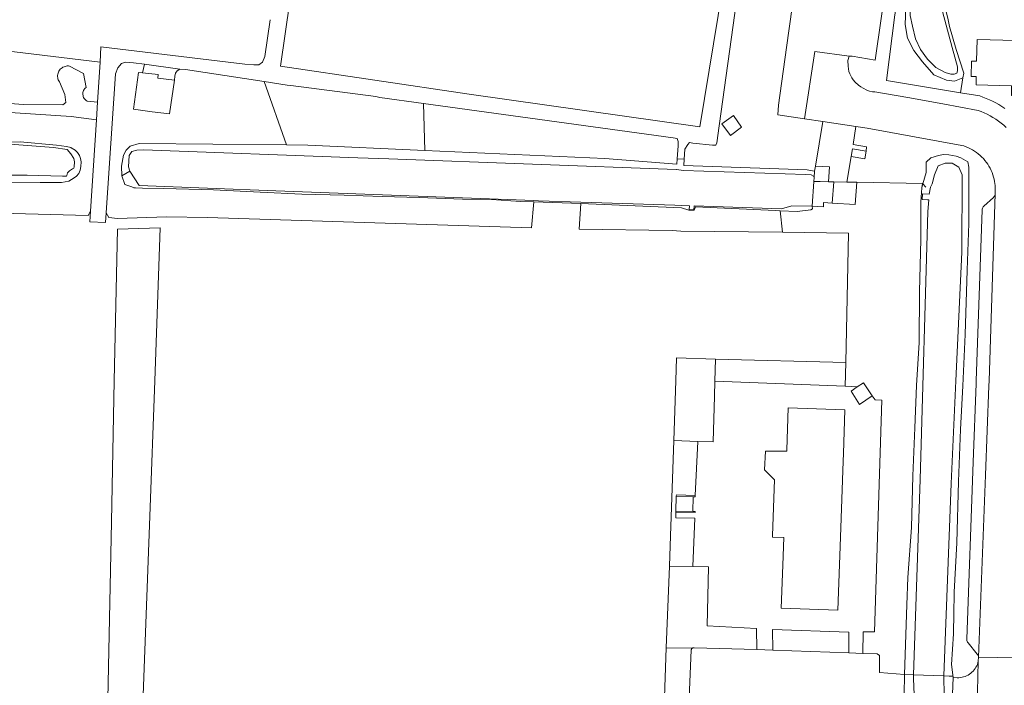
# Model space of a CAD drawing. Header units: metres. Extents: x 89888 to 94270, y 464165 to 468904.
# Tile 131 of 256: x 91685 to 91864, y 466695 to 466816. Entities that reach past the tile are written whole.
import ezdxf

# ---------------------------------------------------------------- set-up
doc = ezdxf.new("R2010")
doc.units = ezdxf.units.M
for name, color, linetype, lineweight in [('B_BEBOUWINGSGRENS_0', 251, 'CONTINUOUS', 13), ('G_GRENS_ALGEMEEN_0', 251, 'CONTINUOUS', 13), ('K_KUNSTWERKGRENS_0', 251, 'CONTINUOUS', 13), ('K_KUNSTWERKGRENS_1', 251, 'CONTINUOUS', 13), ('T_CULTUURGRENS_0', 251, 'CONTINUOUS', 13), ('T_HEK_0', 251, 'CONTINUOUS', 13), ('T_HEK_LIJN_0', 251, 'CONTINUOUS', 13), ('V_WEGGRENS_0', 251, 'CONTINUOUS', 13), ('W_WALBESCHERMING_LIJN_0', 251, 'CONTINUOUS', 13), ('W_WATERGRENS_0', 251, 'CONTINUOUS', 13)]:
    doc.layers.add(name, color=color, linetype=linetype, lineweight=lineweight)

msp = doc.modelspace()

# ---------------------------------------------------------------- linework, layer by layer
at = {"layer": 'B_BEBOUWINGSGRENS_0'}
for p, q in [((91836.52, 466790.7), (91836.76, 466792.13)), ((91836.76, 466792.13), (91839.24, 466791.72))]:
    msp.add_line(p, q, dxfattribs=at)
for points in [[(91871.9, 466812.55), (91866.47, 466812.68), (91866.46, 466811.81), (91859.43, 466811.99), (91859.32, 466808.04), (91858.42, 466808.06), (91858.36, 466805.27), (91859.26, 466805.24), (91859.22, 466803.73), (91865.68, 466803.57), (91865.64, 466801.82), (91871.9, 466801.66)], [(91713.56, 466804.57), (91712.64, 466798.49), (91709.53, 466798.86), (91706.1, 466799.33), (91707.01, 466806), (91707.77, 466805.91)], [(91707.77, 466805.91), (91710.62, 466805.6), (91710.52, 466804.97), (91713.56, 466804.57)], [(91839.24, 466791.72), (91839, 466790.29), (91836.52, 466790.7)], [(91834.57, 466721.6), (91835.06, 466735.38), (91835.11, 466736.77), (91835.39, 466744.71), (91825.1, 466745.07), (91824.82, 466737.42), (91824.82, 466737.23), (91820.93, 466737.23), (91820.8, 466733.84), (91822.47, 466732.15), (91822.62, 466732), (91822.25, 466721.9), (91822.26, 466721.57), (91824.31, 466721.53), (91824.08, 466716.5), (91823.8, 466708.7), (91834.09, 466708.34), (91834.57, 466721.6)]]:
    msp.add_lwpolyline(points, dxfattribs=at)
at = {"layer": 'G_GRENS_ALGEMEEN_0'}
for p, q in [((91830.02, 466788.95), (91832.61, 466788.82)), ((91832.61, 466788.82), (91832.38, 466786.15)), ((91829.89, 466788.04), (91829.79, 466786.93)), ((91804.67, 466726.12), (91804.68, 466726.34))]:
    msp.add_line(p, q, dxfattribs=at)
for points in [[(91853.76, 466817.02), (91854.1, 466815.83), (91854.37, 466814.33), (91855.59, 466810.13), (91857.02, 466805.85), (91856.83, 466804.99)], [(91804.75, 466729.03), (91804.76, 466729.27), (91808.19, 466729.18)]]:
    msp.add_lwpolyline(points, dxfattribs=at)
at = {"layer": 'K_KUNSTWERKGRENS_0'}
msp.add_line((91833.1, 466782.25), (91833.4, 466786.13), dxfattribs=at)
msp.add_lwpolyline([(91837.54, 466786.04), (91837.25, 466782.03), (91833.1, 466782.25)], dxfattribs=at)
at = {"layer": 'K_KUNSTWERKGRENS_1'}
for p, q in [((91846.13, 466693.01), (91846.23, 466696.67)), ((91847.85, 466696.61), (91846.23, 466696.67)), ((91853.35, 466696.4), (91847.85, 466696.61)), ((91854.32, 466696.36), (91853.35, 466696.4)), ((91854.95, 466693.05), (91855.06, 466696.08))]:
    msp.add_line(p, q, dxfattribs=at)
msp.add_lwpolyline([(91855.06, 466696.08), (91855.02, 466696.33), (91854.32, 466696.36)], dxfattribs=at)
at = {"layer": 'T_CULTUURGRENS_0'}
for p, q in [((91729.87, 466804.33), (91733.93, 466792.83)), ((91759.07, 466791.82), (91758.79, 466800.37)), ((91759.07, 466791.82), (91791.75, 466790.34)), ((91704, 466787.19), (91705.43, 466788.04)), ((91849.34, 466785.05), (91849.49, 466785.79)), ((91849.34, 466785.05), (91849.54, 466785.74)), ((91787.41, 466782.19), (91778.86, 466782.52)), ((91811.77, 466749.9), (91811.88, 466753.94)), ((91835.53, 466753.29), (91811.88, 466753.94)), ((91835.43, 466749), (91835.53, 466753.29)), ((91804.3, 466739.13), (91808.66, 466738.98)), ((91803.5, 466716.35), (91802.92, 466701.5)), ((91803.5, 466716.35), (91807.74, 466716.27)), ((91802.92, 466701.5), (91802.57, 466690.68)), ((91807.63, 466701.41), (91802.92, 466701.5))]:
    msp.add_line(p, q, dxfattribs=at)
for points in [[(91856.83, 466804.99), (91855.29, 466804.39), (91853.84, 466804.61), (91851.53, 466805.56), (91849.49, 466807.92), (91847.94, 466809.98), (91846.74, 466812.24), (91846.35, 466814.71), (91846.44, 466817.8)], [(91700.03, 466807.85), (91665.37, 466812.04), (91663.19, 466799.09)], [(91662.92, 466794.35), (91663.74, 466793.55), (91670.52, 466793.43), (91678.43, 466793.29), (91685.5, 466793.39), (91692.1, 466792.78), (91693.96, 466792.56), (91694.73, 466792.36), (91694.79, 466792.32), (91695.49, 466791.89), (91695.91, 466791.44), (91696.28, 466790.92), (91696.51, 466790.35), (91696.59, 466789.77)], [(91704, 466787.19), (91703.94, 466788.98), (91704.28, 466790.95), (91704.81, 466791.89), (91705.5, 466792.62), (91707.15, 466793.06), (91733.93, 466792.83)], [(91733.93, 466792.83), (91737.82, 466792.79), (91759.07, 466791.82)], [(91849.54, 466785.74), (91850.15, 466787.82), (91850.15, 466789.71), (91851.03, 466790.49), (91852.42, 466790.91), (91853.33, 466791.1), (91854.27, 466791.04), (91855.63, 466790.79), (91856.48, 466790.49), (91857.75, 466789.77), (91857.93, 466788.77), (91857.91, 466778.53), (91857.6, 466770.11), (91857.22, 466758.37), (91856.82, 466749.06), (91856.38, 466741.14), (91856.01, 466731.69), (91855.75, 466720.55), (91855.25, 466711.61), (91855.18, 466707.46), (91855.12, 466704.38), (91855.1, 466704.04), (91854.76, 466698.48), (91855.06, 466696.08)], [(91696.59, 466789.77), (91696.55, 466788.88), (91696.44, 466788.26), (91696.18, 466787.64), (91695.76, 466787.17), (91695.33, 466786.86), (91694.35, 466786.22), (91693.04, 466785.98), (91689.16, 466785.99), (91683.39, 466785.96), (91677.15, 466786.08), (91673.41, 466786.28), (91668.6, 466786.46), (91665.06, 466786.99), (91663.48, 466787.22), (91662.6, 466787.14)], [(91791.75, 466790.34), (91804.87, 466789.31), (91804.92, 466790.29)], [(91806.18, 466790.22), (91806.12, 466789.06), (91828.5, 466788.33), (91829.49, 466788.15), (91829.89, 466788.04)], [(91778.86, 466782.52), (91776.43, 466782.58), (91771.16, 466782.9), (91765.89, 466782.96), (91758, 466783.27), (91751.3, 466783.46), (91744.37, 466783.68), (91736.68, 466783.88), (91729.16, 466784.22), (91720.64, 466784.67), (91711.63, 466784.9), (91707.78, 466785), (91706.49, 466785.02), (91706.16, 466785.06), (91705.83, 466785.2), (91704.53, 466785.64), (91704, 466787.19)], [(91847.47, 466723.35), (91847.74, 466732.73), (91848.12, 466741.47), (91848.39, 466749.13), (91848.86, 466756.96), (91848.92, 466766.21), (91849.17, 466775.62), (91849.21, 466782.51), (91849.34, 466785.05)], [(91641, 466781.52), (91697.86, 466780), (91698.31, 466780.77)], [(91701.12, 466780.47), (91701.64, 466779.65), (91703.21, 466779.45), (91712.1, 466779.74), (91719.54, 466779.67), (91778.42, 466777.78), (91778.86, 466782.52)], [(91787.41, 466782.19), (91787.1, 466777.51), (91804.02, 466777.26), (91805.56, 466777.17), (91824.04, 466776.96)], [(91823.63, 466780.88), (91822.8, 466780.92), (91808.22, 466781.58), (91808.01, 466780.99), (91807.05, 466780.98), (91805.7, 466781.42), (91787.41, 466782.19)], [(91829.42, 466781.7), (91829.47, 466781.23), (91829.17, 466781.03), (91826.71, 466780.75), (91823.63, 466780.88)], [(91709.1, 466725.43), (91709.98, 466750), (91710.98, 466777.78), (91703.2, 466777.54), (91702.62, 466750)], [(91824.04, 466776.96), (91836.04, 466776.82), (91835.53, 466753.29)], [(91811.88, 466753.94), (91804.8, 466754.13), (91804.66, 466750), (91804.3, 466739.13)], [(91702.62, 466750), (91702.09, 466724.4), (91700.9, 466665.85), (91706.84, 466665.28), (91709.1, 466725.43)], [(91804.3, 466739.13), (91803.71, 466721.83), (91803.5, 466716.35)], [(91846.23, 466696.67), (91846.66, 466709.31), (91846.84, 466714.28), (91847.47, 466723.35)]]:
    msp.add_lwpolyline(points, dxfattribs=at)
at = {"layer": 'T_HEK_0'}
msp.add_line((91824.04, 466776.96), (91823.63, 466780.88), dxfattribs=at)
at = {"layer": 'T_HEK_LIJN_0'}
for p, q in [((91833.4, 466786.13), (91832.38, 466786.15)), ((91835.72, 466786.08), (91833.4, 466786.13)), ((91837.54, 466786.04), (91835.72, 466786.08)), ((91849.49, 466785.79), (91837.54, 466786.04)), ((91849.54, 466785.74), (91849.49, 466785.79)), ((91850.07, 466785.17), (91849.54, 466785.74))]:
    msp.add_line(p, q, dxfattribs=at)
msp.add_lwpolyline([(91832.38, 466786.15), (91830.92, 466786.18), (91829.74, 466786.2)], dxfattribs=at)
at = {"layer": 'V_WEGGRENS_0'}
for p, q in [((91700.03, 466807.85), (91699.57, 466800.61)), ((91708.14, 466807.51), (91707.77, 466805.91)), ((91708.14, 466807.51), (91714.52, 466806.57)), ((91856.83, 466804.99), (91856.38, 466802.3)), ((91699.37, 466797.39), (91699.57, 466800.61)), ((91815.14, 466798.14), (91813.05, 466796.64)), ((91828.07, 466797.55), (91831.4, 466797.05)), ((91699.37, 466797.39), (91698.31, 466780.77)), ((91831.4, 466797.05), (91830.02, 466788.95)), ((91831.4, 466797.05), (91837.4, 466796.15)), ((91835.72, 466786.08), (91836.52, 466790.7)), ((91804.92, 466790.29), (91806.18, 466790.22)), ((91830.02, 466788.95), (91829.89, 466788.04)), ((91811.77, 466749.9), (91811.69, 466747.22)), ((91835.43, 466749), (91811.77, 466749.9)), ((91837.6, 466748.92), (91835.43, 466749)), ((91808.66, 466738.98), (91808.19, 466729.18)), ((91804.75, 466729.03), (91804.68, 466726.34)), ((91807.82, 466728.93), (91804.75, 466729.03)), ((91807.74, 466726.27), (91807.82, 466728.93)), ((91804.68, 466726.34), (91807.74, 466726.27)), ((91822.29, 466701.07), (91819.39, 466701.17)), ((91836.1, 466700.58), (91822.29, 466701.07)), ((91838.64, 466700.49), (91836.1, 466700.58)), ((91859.68, 466699.8), (91859.63, 466699.05)), ((91866.68, 466699.65), (91859.68, 466699.8)), ((91859.36, 466689.65), (91859.63, 466699.05))]:
    msp.add_line(p, q, dxfattribs=at)
for points in [[(91806.18, 466790.22), (91806.33, 466792.08), (91806.82, 466792.92), (91807.16, 466793.26), (91807.73, 466793.17), (91811.32, 466792.78), (91811.95, 466792.81), (91812.11, 466793.18), (91812.53, 466796.28), (91823.86, 466877.79), (91830.12, 466919.76), (91831.75, 466930.77)], [(91825.61, 466908.12), (91749.19, 466919.64), (91742.18, 466871.97), (91741, 466863.92), (91739.54, 466853.76), (91732.82, 466807.11), (91767.11, 466802.04), (91809.01, 466796.09), (91813.22, 466821.53)], [(91843.64, 466909.27), (91842.99, 466909.38), (91838.79, 466910.14), (91832.18, 466863.14), (91824.78, 466810.53), (91823.3, 466800.05), (91823.18, 466798.28), (91828.07, 466797.55)], [(91836.15, 466808.93), (91836.72, 466808.96), (91840.89, 466808.21), (91847.41, 466853.69), (91854.9, 466906.1), (91854.94, 466907.11), (91854.89, 466907.45)], [(91856.38, 466802.3), (91842.97, 466804.53), (91844.49, 466816.43), (91844.66, 466817.46), (91845.16, 466817.79), (91846.03, 466817.81), (91846.44, 466817.8)], [(91730.97, 466815.57), (91730, 466808.89), (91729.58, 466807.84), (91728.91, 466807.38), (91728.01, 466807.37), (91726.36, 466807.49), (91700.2, 466810.63), (91700.03, 466807.85)], [(91828.07, 466797.55), (91829.91, 466809.8), (91836.15, 466808.93)], [(91836.15, 466808.93), (91835.93, 466808.15), (91835.96, 466807.15), (91836.02, 466806.62), (91836.13, 466806.15), (91836.27, 466805.75), (91836.44, 466805.4), (91836.67, 466805), (91836.89, 466804.64), (91837.25, 466804.21), (91837.88, 466803.65), (91838.31, 466803.35), (91838.7, 466803.11), (91839.36, 466802.75), (91839.87, 466802.61), (91840.38, 466802.48), (91840.83, 466802.45), (91846.84, 466801.43), (91853.21, 466800.28), (91859.59, 466799.1), (91860.15, 466798.89), (91860.7, 466798.65), (91861.24, 466798.39), (91861.77, 466798.11), (91862.29, 466797.81), (91862.8, 466797.49), (91863.29, 466797.15), (91863.77, 466796.79), (91864.24, 466796.41), (91864.69, 466796.02)], [(91699.57, 466800.61), (91697.67, 466800.76), (91697.51, 466800.87), (91697.37, 466800.99), (91697.25, 466801.12), (91697.14, 466801.28), (91697.05, 466801.44), (91696.99, 466801.61), (91696.94, 466801.79), (91696.92, 466801.98), (91696.91, 466802.16), (91696.93, 466802.35), (91696.98, 466802.53), (91697.04, 466802.7), (91697.13, 466802.87), (91697.23, 466803.02), (91697.35, 466803.16), (91697.49, 466803.28), (91697.05, 466805.78), (91694.5, 466807.14), (91694.3, 466807.16), (91694.09, 466807.16), (91693.88, 466807.14), (91693.68, 466807.09), (91693.49, 466807.03), (91693.3, 466806.94), (91693.13, 466806.83), (91692.96, 466806.7), (91692.82, 466806.56), (91692.69, 466806.4), (91692.57, 466806.23), (91692.48, 466806.04), (91692.41, 466805.85), (91692.36, 466805.65), (91692.33, 466805.44), (91692.33, 466805.24), (91692.35, 466805.03), (91692.39, 466804.83), (91692.45, 466804.63), (91692.54, 466804.45), (91692.64, 466804.27), (91693.64, 466801.99), (91693.81, 466800.56), (91693.3, 466800.1), (91686.04, 466800.18), (91674.19, 466801.07)], [(91701.12, 466780.47), (91702.85, 466805.72), (91703.25, 466806.81), (91703.93, 466807.6), (91704.64, 466807.86), (91706.09, 466807.72), (91708.14, 466807.51)], [(91713.56, 466804.57), (91713.64, 466805.34), (91713.75, 466805.83), (91714.03, 466806.29), (91714.52, 466806.57)], [(91714.52, 466806.57), (91715.59, 466806.52), (91729.87, 466804.33)], [(91729.87, 466804.33), (91734.04, 466803.68), (91734.73, 466803.6), (91750.13, 466801.59), (91750.88, 466801.46), (91758.79, 466800.37)], [(91864.42, 466799.47), (91863.89, 466799.82), (91863.35, 466800.15), (91862.8, 466800.47), (91862.23, 466800.76), (91861.66, 466801.03), (91861.08, 466801.28), (91860.48, 466801.51), (91859.88, 466801.72), (91856.38, 466802.3)], [(91665.02, 466797.69), (91665.7, 466798.12), (91667.67, 466799.24), (91669.72, 466799.62), (91694.79, 466797.98), (91699.37, 466797.39)], [(91758.79, 466800.37), (91804.16, 466794.14), (91804.9, 466794), (91805.09, 466793.45)], [(91813.05, 466796.64), (91814.58, 466794.54), (91816.6, 466796.05), (91815.14, 466798.14)], [(91839.24, 466791.72), (91839.34, 466792.45), (91836.86, 466792.89), (91837.4, 466796.15)], [(91837.4, 466796.15), (91839.45, 466795.84), (91856.61, 466792.75), (91857.02, 466792.63), (91857.42, 466792.48), (91857.82, 466792.32), (91858.2, 466792.13), (91858.58, 466791.93), (91858.94, 466791.71), (91859.29, 466791.46), (91859.63, 466791.2), (91859.96, 466790.93), (91860.27, 466790.63), (91860.56, 466790.33), (91860.84, 466790), (91861.1, 466789.66), (91861.35, 466789.31), (91861.57, 466788.95), (91861.78, 466788.58), (91861.97, 466788.19), (91862.13, 466787.8), (91862.28, 466787.4), (91862.41, 466786.99), (91862.51, 466786.58)], [(91805.09, 466793.45), (91805.08, 466792.65), (91804.92, 466790.29)], [(91862.51, 466786.58), (91862.59, 466786.21), (91862.65, 466785.84), (91862.69, 466785.47), (91862.71, 466785.1), (91862.72, 466784.73), (91862.71, 466784.35), (91862.71, 466783.97)], [(91862.71, 466783.97), (91862.69, 466783.84), (91862.66, 466783.71), (91862.61, 466783.59), (91862.54, 466783.48), (91862.46, 466783.37), (91862.37, 466783.27), (91860.62, 466781.69), (91860.52, 466781.58), (91860.44, 466781.45), (91860.38, 466781.31), (91860.34, 466781.16), (91860.32, 466781.01), (91859.23, 466750), (91859.21, 466749.47), (91858.69, 466735.2), (91857.52, 466703.11), (91857.52, 466702.96), (91857.55, 466702.81), (91857.6, 466702.66), (91857.67, 466702.52), (91857.76, 466702.4), (91859.42, 466700.35), (91859.49, 466700.25), (91859.55, 466700.15), (91859.6, 466700.03), (91859.65, 466699.92), (91859.68, 466699.8)], [(91859.68, 466699.8), (91860.95, 466732.82), (91861.55, 466749.05), (91861.59, 466750), (91862.71, 466783.97)], [(91829.42, 466781.7), (91831.47, 466781.59), (91831.52, 466782.35), (91833.1, 466782.25)], [(91698.31, 466780.77), (91698.18, 466778.87), (91701.05, 466778.74), (91701.12, 466780.47)], [(91840.35, 466747.26), (91838.76, 466749.62), (91837.6, 466748.92)], [(91840.35, 466747.26), (91838.05, 466745.69), (91836.51, 466748.08), (91837.6, 466748.92)], [(91811.69, 466747.22), (91811.43, 466738.92), (91808.66, 466738.98)], [(91838.64, 466700.49), (91838.7, 466704.4), (91840.78, 466704.37), (91842.12, 466746.48), (91840.87, 466746.51), (91840.35, 466747.26)], [(91808.19, 466729.18), (91808.2, 466728.91), (91807.82, 466728.93)], [(91804.67, 466726.12), (91804.65, 466725.11), (91808.1, 466725.03), (91807.74, 466716.27)], [(91807.74, 466726.27), (91808.17, 466726.26), (91808.17, 466726.05), (91804.67, 466726.12)], [(91807.74, 466716.27), (91810.61, 466716.22), (91810.37, 466705.5), (91819.3, 466705), (91819.39, 466701.17)], [(91822.29, 466701.07), (91822.26, 466704.84), (91836.12, 466704.35), (91836.1, 466700.58)], [(91807.63, 466701.41), (91807.57, 466701.35), (91807.52, 466701.28), (91807.49, 466701.21), (91807.47, 466701.13), (91807.46, 466701.05), (91807.05, 466690.97)], [(91819.39, 466701.17), (91808.01, 466701.51), (91807.93, 466701.52), (91807.85, 466701.51), (91807.77, 466701.49), (91807.69, 466701.45), (91807.63, 466701.41)], [(91846.23, 466696.67), (91841.67, 466696.99), (91841.69, 466700.09), (91841.27, 466700.4), (91838.64, 466700.49)], [(91859.63, 466699.05), (91859.55, 466698.77), (91859.46, 466698.49), (91859.34, 466698.22), (91859.2, 466697.97), (91859.04, 466697.72), (91858.87, 466697.49), (91858.68, 466697.27), (91858.47, 466697.06), (91858.24, 466696.87), (91858.01, 466696.7), (91857.76, 466696.55), (91857.5, 466696.41), (91857.23, 466696.3), (91856.95, 466696.21), (91856.67, 466696.14), (91856.38, 466696.09), (91856.09, 466696.06), (91855.8, 466696.05), (91855.06, 466696.08)]]:
    msp.add_lwpolyline(points, dxfattribs=at)
at = {"layer": 'W_WALBESCHERMING_LIJN_0'}
for p, q in [((91829.79, 466786.93), (91829.74, 466786.2)), ((91829.74, 466786.2), (91829.42, 466781.7))]:
    msp.add_line(p, q, dxfattribs=at)
for points in [[(91695.26, 466790.33), (91694.71, 466791.18), (91694.06, 466791.97), (91691.55, 466792.34), (91684.5, 466792.9), (91675.08, 466792.84), (91663.68, 466793.24), (91662.88, 466793.47)], [(91829.79, 466786.93), (91829.7, 466787.15), (91829.27, 466787.37), (91828.24, 466787.44), (91806.07, 466788.16), (91804.81, 466788.35), (91804.71, 466788.36), (91752.53, 466790.29), (91746.89, 466790.51), (91707.96, 466791.91), (91706.7, 466791.89), (91705.83, 466791.63), (91705.33, 466790.88), (91705.23, 466788.84), (91705.43, 466788.04)], [(91662.64, 466788.05), (91664.46, 466788.05), (91673.68, 466787.52), (91681.1, 466787.36), (91686.81, 466787.35), (91693.21, 466787.17), (91693.93, 466787.16), (91694.03, 466787.27), (91694.1, 466787.77), (91694.47, 466788.15), (91695.01, 466788.51), (91695.27, 466788.61), (91695.33, 466788.86), (91695.39, 466789.75), (91695.26, 466790.33)], [(91705.43, 466788.04), (91707.17, 466785.47), (91731.97, 466784.5), (91778.88, 466782.71), (91779.71, 466782.68), (91787.42, 466782.43), (91804.46, 466781.86), (91805.72, 466781.82), (91807.15, 466781.77), (91807.07, 466781.1), (91807.96, 466781.05), (91808.02, 466781.74), (91823.85, 466781.21), (91825.77, 466781.76), (91829.42, 466781.7)]]:
    msp.add_lwpolyline(points, dxfattribs=at)
at = {"layer": 'W_WATERGRENS_0'}
for points in [[(91847.25, 466817.61), (91847.27, 466816.31), (91847.66, 466814.38), (91848.24, 466812.07), (91849.1, 466810.18), (91850.38, 466808.38), (91850.58, 466808.2), (91851.94, 466806.91), (91853.59, 466805.99), (91854.65, 466805.69), (91855.27, 466805.68), (91855.71, 466805.84), (91855.85, 466806.31), (91855.84, 466807.03), (91854.88, 466810.53), (91853.77, 466814.56), (91853.11, 466817.08)], [(91853.35, 466696.4), (91854.68, 466731.31), (91854.99, 466737.99), (91855.54, 466750), (91856.62, 466773.36), (91856.69, 466787.37), (91856.06, 466788.76), (91854.87, 466789.52), (91853.6, 466789.53), (91852.33, 466789), (91851.68, 466787.4), (91851.24, 466785.75), (91850.93, 466785.16), (91850.72, 466783.91), (91849.51, 466783.95), (91849.43, 466782.93), (91850.37, 466782.86), (91850.62, 466782.86), (91850.45, 466780.74), (91849.04, 466732.05), (91847.85, 466696.61)], [(91847.85, 466696.61), (91847.87, 466695.9), (91847.97, 466692.95)], [(91853.45, 466692.78), (91853.45, 466692.78), (91853.35, 466696.4)]]:
    msp.add_lwpolyline(points, dxfattribs=at)

doc.saveas('drawing.dxf')
